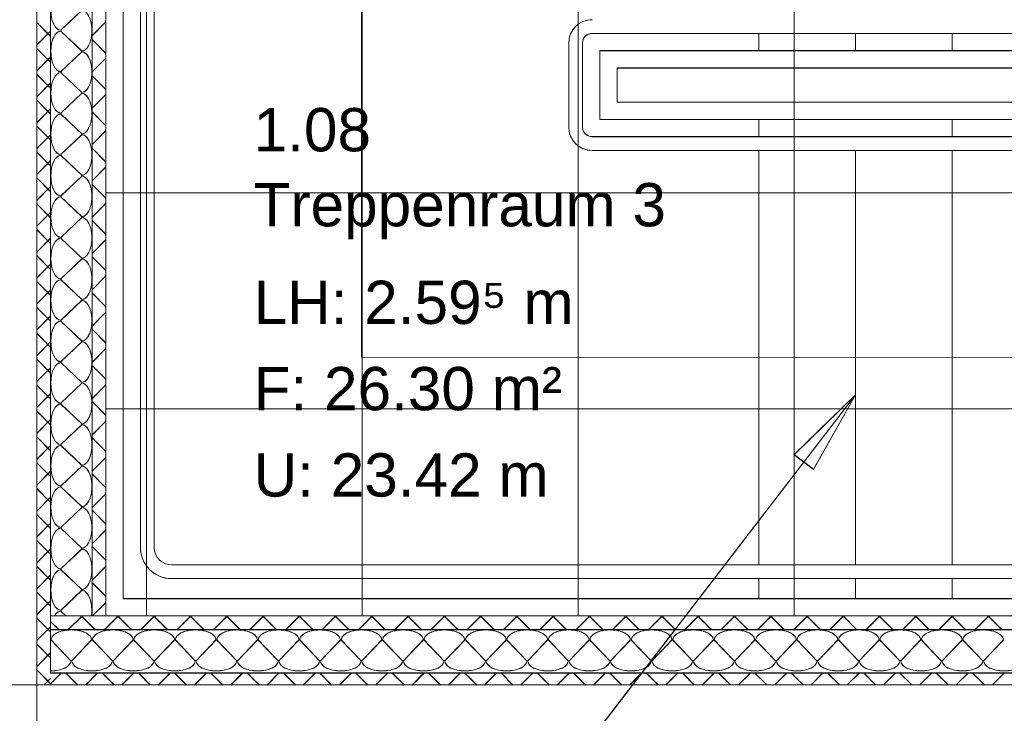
# Model space of a CAD drawing. Extents: x 229 to 926, y 37 to 878.
# Tile 3 of 163: x 381 to 438, y 96 to 136. Entities that reach past the tile are written whole.
import ezdxf
from ezdxf.lldxf.tags import DXFTag

# ---------------------------------------------------------------- set-up
doc = ezdxf.new("R2010")
doc.units = 0
doc.layers.get('0').update_dxf_attribs({"linetype": 'fein_strichliert', "lineweight": 13})
for name, color, linetype, lineweight in [('Axen', 7, 'Continuous', 25), ('Axen-A03CPAFYA9', 7, 'Continuous', 25), ('Beschriftung', 7, 'Continuous', 25), ('Beschriftung-A03CPAFWA9', 7, 'Continuous', 25), ('Deckenspiegel', 7, 'Continuous', 25), ('Fullfläche', 7, 'Continuous', 25), ('Fullfläche-A03CPAG4A9', 7, 'Continuous', 25), ('Räume', 7, 'Continuous', 25), ('Räume-A03CPAG6A9', 7, 'Continuous', 25), ('Treppen', 7, 'Continuous', 25), ('Treppen-A03CPAG3A9', 7, 'Continuous', 25), ('Wände', 7, 'Continuous', 25), ('Wände-A03CPAG0A9', 7, 'Continuous', 25)]:
    doc.layers.add(name, color=color, linetype=linetype, lineweight=lineweight)
doc.styles.get("Standard").update_dxf_attribs({"font": 'arial.ttf'})
tags = doc.linetypes.add('ALL_S25', pattern=[0.001, 0, -0.001]).pattern_tags.tags
tags[6:7] = [DXFTag(74, 4), DXFTag(75, 0), DXFTag(340, '0'), DXFTag(46, 1.0), DXFTag(50, 0.0), DXFTag(44, 0.0), DXFTag(45, 0.0)]
tags[4:5] = [DXFTag(74, 4), DXFTag(75, 0), DXFTag(340, '0'), DXFTag(46, 1.0), DXFTag(50, 0.0), DXFTag(44, 0.0), DXFTag(45, 0.0)]
tags = doc.linetypes.add('ALL_S25-A03CPAG2A9', pattern=[0.001, 0, -0.001]).pattern_tags.tags
tags[6:7] = [DXFTag(74, 4), DXFTag(75, 0), DXFTag(340, '0'), DXFTag(46, 1.0), DXFTag(50, 0.0), DXFTag(44, 0.0), DXFTag(45, 0.0)]
tags[4:5] = [DXFTag(74, 4), DXFTag(75, 0), DXFTag(340, '0'), DXFTag(46, 1.0), DXFTag(50, 0.0), DXFTag(44, 0.0), DXFTag(45, 0.0)]
tags = doc.linetypes.add('fein_strichliert', pattern=[4, 1, -2, 1]).pattern_tags.tags
tags[8:9] = [DXFTag(74, 4), DXFTag(75, 0), DXFTag(340, '0'), DXFTag(46, 0.0), DXFTag(50, 0.0), DXFTag(44, 0.0), DXFTag(45, 0.0)]
tags[6:7] = [DXFTag(74, 4), DXFTag(75, 0), DXFTag(340, '0'), DXFTag(46, 0.0), DXFTag(50, 0.0), DXFTag(44, 0.0), DXFTag(45, 0.0)]
tags[4:5] = [DXFTag(74, 4), DXFTag(75, 0), DXFTag(340, '0'), DXFTag(46, 0.0), DXFTag(50, 0.0), DXFTag(44, 0.0), DXFTag(45, 0.0)]

# ---------------------------------------------------------------- blocks, each defined once
blk = doc.blocks.new('Referenz-A03CPAFUA9', base_point=(255.728, 66.032))
at = {"layer": 'Axen', "color": 0, "linetype": 'ALL_S25', "lineweight": -2, "ltscale": 0.13}
for p, q in [((381.634, 66.032), (381.634, 801.546)), ((735.547, 97.34), (301.598, 97.34))]:
    blk.add_line(p, q, dxfattribs=at)
at = {"layer": 'Beschriftung', "color": 0, "lineweight": -2}
for p, q in [((429.034, 114.14), (392.076, 66.032)), ((425.494, 110.68), (429.034, 114.14)), ((425.494, 110.68), (429.034, 114.14)), ((429.034, 114.14), (426.604, 109.827)), ((429.034, 114.14), (426.604, 109.827)), ((429.034, 114.14), (429.034, 114.14)), ((429.034, 114.14), (429.034, 114.14)), ((429.034, 114.14), (429.034, 114.14)), ((426.604, 109.827), (425.494, 110.68)), ((426.604, 109.827), (425.494, 110.68)), ((426.049, 110.254), (425.836, 109.976))]:
    blk.add_line(p, q, dxfattribs=at)
at = {"layer": 'Fullfläche', "color": 0, "lineweight": -2}
for p, q in [((384.234, 136.416), (383.034, 135.264)), ((381.634, 135.71), (382.434, 134.911)), ((384.834, 134.953), (385.634, 135.755)), ((381.634, 134.412), (382.434, 135.212)), ((383.034, 135.216), (384.234, 134.064)), ((384.834, 134.723), (385.634, 133.926)), ((381.634, 134.21), (382.434, 133.411)), ((384.234, 134.016), (383.034, 132.864)), ((381.634, 132.912), (382.434, 133.712)), ((384.834, 132.85), (385.634, 133.652)), ((381.634, 132.71), (382.434, 131.911)), ((383.034, 132.816), (384.234, 131.664)), ((384.834, 132.626), (385.634, 131.829)), ((381.634, 131.412), (382.434, 132.212)), ((381.634, 131.21), (382.434, 130.411)), ((384.234, 131.616), (383.034, 130.464)), ((384.834, 130.747), (385.634, 131.549)), ((381.634, 129.912), (382.434, 130.712)), ((383.034, 130.416), (384.234, 129.264)), ((384.834, 130.529), (385.634, 129.732)), ((381.634, 129.71), (382.434, 128.911)), ((384.834, 128.644), (385.634, 129.446)), ((381.634, 128.412), (382.434, 129.212)), ((384.234, 129.216), (383.034, 128.064)), ((384.834, 128.432), (385.634, 127.635)), ((381.634, 128.21), (382.434, 127.411)), ((381.634, 126.912), (382.434, 127.712)), ((383.034, 128.016), (384.234, 126.864)), ((384.834, 126.541), (385.634, 127.343)), ((381.634, 126.71), (382.434, 125.911)), ((384.234, 126.816), (383.034, 125.664)), ((381.634, 125.412), (382.434, 126.212)), ((384.834, 126.335), (385.634, 125.538)), ((383.034, 125.616), (384.234, 124.464)), ((381.634, 125.21), (382.434, 124.411)), ((384.834, 124.438), (385.634, 125.24)), ((381.634, 123.912), (382.434, 124.711)), ((384.234, 124.416), (383.034, 123.264)), ((384.834, 124.238), (385.634, 123.441)), ((381.634, 123.71), (382.434, 122.911)), ((381.634, 122.412), (382.434, 123.212)), ((383.034, 123.216), (384.234, 122.064)), ((384.834, 122.335), (385.634, 123.137)), ((381.634, 122.21), (382.434, 121.411)), ((384.234, 122.016), (383.034, 120.864)), ((384.834, 122.141), (385.634, 121.344)), ((381.634, 120.912), (382.434, 121.711)), ((384.834, 120.232), (385.634, 121.034)), ((381.634, 120.71), (382.434, 119.911)), ((383.034, 120.816), (384.234, 119.664)), ((381.634, 119.412), (382.434, 120.211)), ((384.834, 120.044), (385.634, 119.247)), ((381.634, 119.21), (382.434, 118.411)), ((384.234, 119.616), (383.034, 118.464)), ((381.634, 117.912), (382.434, 118.711)), ((384.834, 118.129), (385.634, 118.931)), ((383.034, 118.416), (384.234, 117.264)), ((381.634, 117.71), (382.434, 116.911)), ((384.834, 117.947), (385.634, 117.15)), ((381.634, 116.412), (382.434, 117.211)), ((384.234, 117.216), (383.034, 116.064)), ((384.834, 116.026), (385.634, 116.828)), ((381.634, 116.21), (382.434, 115.411)), ((383.034, 116.016), (384.234, 114.864)), ((384.834, 115.85), (385.634, 115.053)), ((381.634, 114.912), (382.434, 115.711)), ((381.634, 114.71), (382.434, 113.911)), ((384.234, 114.816), (383.034, 113.664)), ((384.834, 113.924), (385.634, 114.725)), ((381.634, 113.412), (382.434, 114.211)), ((383.034, 113.616), (384.234, 112.464)), ((384.834, 113.753), (385.634, 112.956)), ((381.634, 113.21), (382.434, 112.411)), ((381.634, 111.912), (382.434, 112.711)), ((384.234, 112.416), (383.034, 111.264)), ((384.834, 111.82), (385.634, 112.622)), ((381.634, 111.71), (382.434, 110.911)), ((381.634, 110.412), (382.434, 111.211)), ((383.034, 111.216), (384.234, 110.064)), ((384.834, 111.655), (385.634, 110.859)), ((381.634, 110.21), (382.434, 109.411)), ((384.834, 109.718), (385.634, 110.519)), ((381.634, 108.912), (382.434, 109.711)), ((384.234, 110.016), (383.034, 108.864)), ((384.834, 109.558), (385.634, 108.761)), ((381.634, 108.71), (382.434, 107.911)), ((383.034, 108.816), (384.234, 107.664)), ((384.834, 107.615), (385.634, 108.416)), ((381.634, 107.412), (382.434, 108.211)), ((381.634, 107.21), (382.434, 106.411)), ((384.234, 107.616), (383.034, 106.464)), ((384.834, 107.461), (385.634, 106.664)), ((381.634, 105.912), (382.434, 106.711)), ((383.034, 106.416), (384.234, 105.264)), ((384.834, 105.512), (385.634, 106.313)), ((381.634, 105.71), (382.434, 104.911)), ((381.634, 104.412), (382.434, 105.211)), ((384.234, 105.216), (383.034, 104.064)), ((384.834, 105.364), (385.634, 104.567)), ((381.634, 104.21), (382.434, 103.411)), ((383.034, 104.016), (384.234, 102.864)), ((384.834, 103.409), (385.634, 104.21)), ((381.634, 102.912), (382.434, 103.711)), ((384.834, 103.267), (385.634, 102.47)), ((381.634, 102.71), (382.434, 101.911)), ((384.234, 102.816), (383.034, 101.664)), ((381.634, 101.412), (382.434, 102.211)), ((384.868, 101.34), (385.634, 102.107)), ((383.034, 101.616), (383.321, 101.34)), ((381.634, 101.21), (382.434, 100.411)), ((382.434, 101.013), (382.909, 100.538)), ((384.232, 101.311), (383.459, 100.538)), ((384.208, 101.337), (384.232, 101.313)), ((384.26, 101.337), (384.236, 101.313)), ((384.236, 101.311), (385.009, 100.538)), ((386.332, 101.311), (385.559, 100.538)), ((386.308, 101.337), (386.332, 101.313)), ((386.36, 101.337), (386.336, 101.313)), ((386.336, 101.311), (387.109, 100.538)), ((388.432, 101.311), (387.659, 100.538)), ((388.408, 101.338), (388.432, 101.313)), ((388.46, 101.338), (388.436, 101.313)), ((388.436, 101.311), (389.209, 100.538)), ((390.532, 101.311), (389.76, 100.538)), ((390.508, 101.338), (390.532, 101.313)), ((390.561, 101.338), (390.536, 101.313)), ((390.536, 101.311), (391.309, 100.538)), ((392.632, 101.311), (391.86, 100.538)), ((392.608, 101.338), (392.632, 101.313)), ((392.661, 101.338), (392.636, 101.313)), ((392.636, 101.311), (393.409, 100.538)), ((394.732, 101.311), (393.96, 100.538)), ((394.708, 101.338), (394.732, 101.313)), ((394.761, 101.338), (394.736, 101.313)), ((394.736, 101.311), (395.509, 100.538)), ((396.832, 101.311), (396.06, 100.538)), ((396.808, 101.338), (396.832, 101.313)), ((396.861, 101.338), (396.836, 101.313)), ((396.836, 101.311), (397.608, 100.538)), ((398.932, 101.311), (398.16, 100.538)), ((398.908, 101.338), (398.932, 101.313)), ((398.961, 101.338), (398.936, 101.313)), ((398.936, 101.311), (399.708, 100.538)), ((401.032, 101.311), (400.26, 100.538)), ((401.007, 101.338), (401.032, 101.313)), ((401.061, 101.338), (401.036, 101.313)), ((401.036, 101.311), (401.808, 100.538)), ((403.132, 101.311), (402.36, 100.539)), ((403.108, 101.338), (403.132, 101.313)), ((403.161, 101.338), (403.136, 101.313)), ((403.136, 101.311), (403.908, 100.539)), ((405.232, 101.311), (404.46, 100.539)), ((405.207, 101.338), (405.232, 101.313)), ((405.261, 101.338), (405.236, 101.313)), ((405.236, 101.311), (406.008, 100.539)), ((407.332, 101.311), (406.56, 100.539)), ((407.307, 101.338), (407.332, 101.313)), ((407.361, 101.338), (407.336, 101.313)), ((407.336, 101.311), (408.108, 100.539)), ((409.432, 101.311), (408.66, 100.539)), ((409.407, 101.338), (409.432, 101.313)), ((409.461, 101.338), (409.436, 101.313)), ((409.436, 101.311), (410.208, 100.539)), ((411.532, 101.311), (410.76, 100.539)), ((411.507, 101.339), (411.532, 101.314)), ((411.561, 101.339), (411.536, 101.314)), ((411.536, 101.311), (412.308, 100.539)), ((413.632, 101.311), (412.861, 100.539)), ((413.607, 101.339), (413.632, 101.314)), ((413.662, 101.339), (413.636, 101.314)), ((413.636, 101.311), (414.408, 100.539)), ((415.732, 101.311), (414.961, 100.539)), ((415.707, 101.339), (415.732, 101.314)), ((415.762, 101.339), (415.736, 101.314)), ((415.736, 101.311), (416.508, 100.539)), ((417.832, 101.312), (417.061, 100.539)), ((417.807, 101.339), (417.832, 101.314)), ((417.862, 101.339), (417.836, 101.314)), ((417.836, 101.312), (418.608, 100.539)), ((419.932, 101.312), (419.161, 100.539)), ((419.907, 101.339), (419.932, 101.314)), ((419.962, 101.339), (419.936, 101.314)), ((419.936, 101.312), (420.708, 100.539)), ((422.032, 101.312), (421.261, 100.539)), ((422.007, 101.339), (422.032, 101.314)), ((422.062, 101.339), (422.037, 101.314)), ((422.037, 101.312), (422.808, 100.539)), ((424.132, 101.312), (423.361, 100.539)), ((424.107, 101.339), (424.132, 101.314)), ((424.162, 101.339), (424.137, 101.314)), ((424.137, 101.312), (424.908, 100.54)), ((426.232, 101.312), (425.461, 100.54)), ((426.207, 101.339), (426.232, 101.314)), ((426.262, 101.339), (426.237, 101.314)), ((426.237, 101.312), (427.008, 100.54)), ((428.332, 101.312), (427.561, 100.54)), ((428.307, 101.339), (428.332, 101.314)), ((428.362, 101.339), (428.337, 101.314)), ((428.337, 101.312), (429.108, 100.54)), ((430.432, 101.312), (429.661, 100.54)), ((430.407, 101.339), (430.432, 101.314)), ((430.462, 101.339), (430.437, 101.314)), ((430.437, 101.312), (431.208, 100.54)), ((432.532, 101.312), (431.761, 100.54)), ((432.507, 101.34), (432.532, 101.314)), ((432.562, 101.34), (432.537, 101.314)), ((432.537, 101.312), (433.308, 100.54)), ((434.632, 101.312), (433.861, 100.54)), ((434.607, 101.34), (434.632, 101.314)), ((434.662, 101.34), (434.637, 101.314)), ((434.637, 101.312), (435.408, 100.54)), ((436.732, 101.312), (435.962, 100.54)), ((436.707, 101.34), (436.732, 101.314)), ((436.763, 101.34), (436.737, 101.314)), ((436.737, 101.312), (437.507, 100.54)), ((381.634, 99.912), (382.434, 100.711)), ((382.458, 99.94), (383.61, 98.74)), ((383.658, 98.74), (384.81, 99.94)), ((384.858, 99.94), (386.01, 98.74)), ((386.058, 98.74), (387.21, 99.94)), ((387.258, 99.94), (388.41, 98.74)), ((388.458, 98.74), (389.61, 99.94)), ((389.658, 99.94), (390.81, 98.74)), ((390.858, 98.74), (392.01, 99.94)), ((392.058, 99.94), (393.21, 98.74)), ((393.258, 98.74), (394.41, 99.94)), ((394.458, 99.94), (395.61, 98.74)), ((395.658, 98.74), (396.81, 99.94)), ((396.858, 99.94), (398.01, 98.74)), ((398.058, 98.74), (399.21, 99.94)), ((399.258, 99.94), (400.41, 98.74)), ((400.458, 98.74), (401.61, 99.94)), ((401.658, 99.94), (402.81, 98.74)), ((402.858, 98.74), (404.01, 99.94)), ((404.058, 99.94), (405.21, 98.74)), ((405.258, 98.74), (406.41, 99.94)), ((406.458, 99.94), (407.61, 98.74)), ((407.658, 98.74), (408.81, 99.94)), ((408.858, 99.94), (410.01, 98.74)), ((410.058, 98.74), (411.21, 99.94)), ((411.258, 99.94), (412.41, 98.74)), ((412.458, 98.74), (413.61, 99.94)), ((413.658, 99.94), (414.81, 98.74)), ((414.858, 98.74), (416.01, 99.94)), ((416.058, 99.94), (417.21, 98.74)), ((417.258, 98.74), (418.41, 99.94)), ((418.458, 99.94), (419.61, 98.74)), ((419.658, 98.74), (420.81, 99.94)), ((420.858, 99.94), (422.01, 98.74)), ((422.058, 98.74), (423.21, 99.94)), ((423.258, 99.94), (424.41, 98.74)), ((424.458, 98.74), (425.61, 99.94)), ((425.658, 99.94), (426.81, 98.74)), ((426.858, 98.74), (428.01, 99.94)), ((428.058, 99.94), (429.21, 98.74)), ((429.258, 98.74), (430.41, 99.94)), ((430.458, 99.94), (431.61, 98.74)), ((431.658, 98.74), (432.81, 99.94)), ((432.858, 99.94), (434.01, 98.74)), ((434.058, 98.74), (435.21, 99.94)), ((435.258, 99.94), (436.41, 98.74)), ((436.458, 98.74), (437.61, 99.94)), ((381.634, 99.71), (382.434, 98.911)), ((381.634, 98.412), (382.434, 99.211)), ((381.634, 98.21), (382.434, 97.411)), ((382.062, 97.34), (382.434, 97.711)), ((382.433, 97.408), (383.054, 98.03)), ((384.005, 97.339), (383.314, 98.03)), ((384.464, 97.339), (385.154, 98.03)), ((386.105, 97.339), (385.414, 98.03)), ((386.564, 97.339), (387.254, 98.03)), ((388.205, 97.339), (387.514, 98.03)), ((388.664, 97.339), (389.354, 98.03)), ((390.305, 97.339), (389.614, 98.03)), ((390.764, 97.339), (391.454, 98.03)), ((392.405, 97.339), (391.714, 98.03)), ((392.864, 97.339), (393.555, 98.03)), ((394.505, 97.339), (393.814, 98.03)), ((394.964, 97.339), (395.655, 98.03)), ((396.605, 97.339), (395.914, 98.03)), ((397.064, 97.339), (397.755, 98.03)), ((398.705, 97.339), (398.014, 98.03)), ((399.164, 97.339), (399.855, 98.03)), ((400.805, 97.339), (400.114, 98.03)), ((401.264, 97.339), (401.955, 98.03)), ((402.905, 97.339), (402.214, 98.03)), ((403.364, 97.339), (404.055, 98.03)), ((405.005, 97.339), (404.314, 98.03)), ((405.464, 97.339), (406.155, 98.03)), ((407.105, 97.339), (406.414, 98.03)), ((407.564, 97.339), (408.255, 98.03)), ((409.205, 97.339), (408.514, 98.03)), ((409.664, 97.339), (410.355, 98.03)), ((411.305, 97.339), (410.614, 98.03)), ((411.764, 97.339), (412.455, 98.03)), ((413.405, 97.339), (412.714, 98.03)), ((413.864, 97.339), (414.555, 98.031)), ((415.505, 97.339), (414.814, 98.031)), ((415.965, 97.339), (416.655, 98.031)), ((417.605, 97.339), (416.914, 98.031)), ((418.065, 97.339), (418.755, 98.031)), ((419.705, 97.339), (419.014, 98.031)), ((420.165, 97.339), (420.855, 98.031)), ((421.805, 97.34), (421.114, 98.031)), ((422.265, 97.34), (422.955, 98.031)), ((423.905, 97.34), (423.214, 98.031)), ((424.365, 97.34), (425.055, 98.031)), ((426.005, 97.34), (425.314, 98.031)), ((426.465, 97.34), (427.155, 98.031)), ((428.105, 97.34), (427.414, 98.031)), ((428.565, 97.34), (429.255, 98.031)), ((430.205, 97.34), (429.514, 98.031)), ((430.665, 97.34), (431.355, 98.031)), ((432.305, 97.34), (431.614, 98.031)), ((432.765, 97.34), (433.455, 98.031)), ((434.405, 97.34), (433.714, 98.031)), ((434.865, 97.34), (435.555, 98.031)), ((436.505, 97.34), (435.814, 98.031)), ((436.965, 97.34), (437.655, 98.031))]:
    blk.add_line(p, q, dxfattribs=at)
for centre, major_axis, start_param, end_param in [((383.034, 136.44), (0, -1.176), 4.712389, 6.283185), ((384.234, 135.24), (0, -1.176), 0, 3.141593), ((383.034, 134.04), (0, -1.176), 3.141593, 4.712389), ((383.034, 134.04), (0, -1.176), 4.712389, 6.283185), ((384.234, 132.84), (0, -1.176), 0, 3.141593), ((383.034, 131.64), (0, -1.176), 3.141593, 4.712389), ((383.034, 131.64), (0, -1.176), 4.712389, 6.283185), ((384.234, 130.44), (0, -1.176), 0, 3.141593), ((383.034, 129.24), (0, -1.176), 3.141593, 4.712389), ((383.034, 129.24), (0, -1.176), 4.712389, 6.283185), ((384.234, 128.04), (0, -1.176), 0, 3.141593), ((383.034, 126.84), (0, -1.176), 3.141593, 4.712389), ((383.034, 126.84), (0, -1.176), 4.712389, 6.283185), ((384.234, 125.64), (0, -1.176), 0, 3.141593), ((383.034, 124.44), (0, -1.176), 3.141593, 4.712389), ((383.034, 124.44), (0, -1.176), 4.712389, 6.283185), ((384.234, 123.24), (0, -1.176), 0, 3.141593), ((383.034, 122.04), (0, -1.176), 3.141593, 4.712389), ((383.034, 122.04), (0, -1.176), 4.712389, 6.283185), ((384.234, 120.84), (0, -1.176), 0, 3.141593), ((383.034, 119.64), (0, -1.176), 3.141593, 4.712389), ((383.034, 119.64), (0, -1.176), 4.712389, 6.283185), ((384.234, 118.44), (0, -1.176), 0, 3.141593), ((383.034, 117.24), (0, -1.176), 3.141593, 4.712389), ((383.034, 117.24), (0, -1.176), 4.712389, 6.283185), ((384.234, 116.04), (0, -1.176), 0, 3.141593), ((383.034, 114.84), (0, -1.176), 3.141593, 4.712389), ((383.034, 114.84), (0, -1.176), 4.712389, 6.283185), ((384.234, 113.64), (0, -1.176), 0, 3.141593), ((383.034, 112.44), (0, -1.176), 3.141593, 4.712389), ((383.034, 112.44), (0, -1.176), 4.712389, 6.283185), ((384.234, 111.24), (0, -1.176), 0, 3.141593), ((383.034, 110.04), (0, -1.176), 3.141593, 4.712389), ((383.034, 110.04), (0, -1.176), 4.712389, 6.283185), ((384.234, 108.84), (0, -1.176), 0, 3.141593), ((383.034, 107.64), (0, -1.176), 3.141593, 4.712389), ((383.034, 107.64), (0, -1.176), 4.712389, 6.283185), ((384.234, 106.44), (0, -1.176), 0, 3.141593), ((383.034, 105.24), (0, -1.176), 3.141593, 4.712389), ((383.034, 105.24), (0, -1.176), 4.712389, 6.283185), ((384.234, 104.04), (0, -1.176), 0, 3.141593), ((383.034, 102.84), (0, -1.176), 3.141593, 4.712389), ((383.034, 102.84), (0, -1.176), 4.712389, 6.283185), ((384.234, 101.64), (0, -1.176), 1.312907, 3.141593), ((383.034, 100.44), (0, -1.176), 3.141593, 3.84084), ((383.634, 99.94), (1.176, 0), 0, 3.141593), ((386.034, 99.94), (1.176, 0), 0, 3.141593), ((388.434, 99.94), (1.176, 0), 0, 3.141593), ((390.834, 99.94), (1.176, 0), 0, 3.141593), ((393.234, 99.94), (1.176, 0), 0, 3.141593), ((395.634, 99.94), (1.176, 0), 0, 3.141593), ((398.034, 99.94), (1.176, 0), 0, 3.141593), ((400.434, 99.94), (1.176, 0), 0, 3.141593), ((402.834, 99.94), (1.176, 0), 0, 3.141593), ((405.234, 99.94), (1.176, 0), 0, 3.141593), ((407.634, 99.94), (1.176, 0), 0, 3.141593), ((410.034, 99.94), (1.176, 0), 0, 3.141593), ((412.434, 99.94), (1.176, 0), 0, 3.141593), ((414.834, 99.94), (1.176, 0), 0, 3.141593), ((417.234, 99.94), (1.176, 0), 0, 3.141593), ((419.634, 99.94), (1.176, 0), 0, 3.141593), ((422.034, 99.94), (1.176, 0), 0, 3.141593), ((424.434, 99.94), (1.176, 0), 0, 3.141593), ((426.834, 99.94), (1.176, 0), 0, 3.141593), ((429.234, 99.94), (1.176, 0), 0, 3.141593), ((431.634, 99.94), (1.176, 0), 0, 3.141593), ((434.034, 99.94), (1.176, 0), 0, 3.141593), ((436.434, 99.94), (1.176, 0), 0, 3.141593), ((382.434, 98.74), (1.176, 0), 4.712389, 6.283185), ((384.834, 98.74), (1.176, 0), 3.141593, 4.712389), ((384.834, 98.74), (1.176, 0), 4.712389, 6.283185), ((387.234, 98.74), (1.176, 0), 3.141593, 4.712389), ((387.234, 98.74), (1.176, 0), 4.712389, 6.283185), ((389.634, 98.74), (1.176, 0), 3.141593, 4.712389), ((389.634, 98.74), (1.176, 0), 4.712389, 6.283185), ((392.034, 98.74), (1.176, 0), 3.141593, 4.712389), ((392.034, 98.74), (1.176, 0), 4.712389, 6.283185), ((394.434, 98.74), (1.176, 0), 3.141593, 4.712389), ((394.434, 98.74), (1.176, 0), 4.712389, 6.283185), ((396.834, 98.74), (1.176, 0), 3.141593, 4.712389), ((396.834, 98.74), (1.176, 0), 4.712389, 6.283185), ((399.234, 98.74), (1.176, 0), 3.141593, 4.712389), ((399.234, 98.74), (1.176, 0), 4.712389, 6.283185), ((401.634, 98.74), (1.176, 0), 3.141593, 4.712389), ((401.634, 98.74), (1.176, 0), 4.712389, 6.283185), ((404.034, 98.74), (1.176, 0), 3.141593, 4.712389), ((404.034, 98.74), (1.176, 0), 4.712389, 6.283185), ((406.434, 98.74), (1.176, 0), 3.141593, 4.712389), ((406.434, 98.74), (1.176, 0), 4.712389, 6.283185), ((408.834, 98.74), (1.176, 0), 3.141593, 4.712389), ((408.834, 98.74), (1.176, 0), 4.712389, 6.283185), ((411.234, 98.74), (1.176, 0), 3.141593, 4.712389), ((411.234, 98.74), (1.176, 0), 4.712389, 6.283185), ((413.634, 98.74), (1.176, 0), 3.141593, 4.712389), ((413.634, 98.74), (1.176, 0), 4.712389, 6.283185), ((416.034, 98.74), (1.176, 0), 3.141593, 4.712389), ((416.034, 98.74), (1.176, 0), 4.712389, 6.283185), ((418.434, 98.74), (1.176, 0), 3.141593, 4.712389), ((418.434, 98.74), (1.176, 0), 4.712389, 6.283185), ((420.834, 98.74), (1.176, 0), 3.141593, 4.712389), ((420.834, 98.74), (1.176, 0), 4.712389, 6.283185), ((423.234, 98.74), (1.176, 0), 3.141593, 4.712389), ((423.234, 98.74), (1.176, 0), 4.712389, 6.283185), ((425.634, 98.74), (1.176, 0), 3.141593, 4.712389), ((425.634, 98.74), (1.176, 0), 4.712389, 6.283185), ((428.034, 98.74), (1.176, 0), 3.141593, 4.712389), ((428.034, 98.74), (1.176, 0), 4.712389, 6.283185), ((430.434, 98.74), (1.176, 0), 3.141593, 4.712389), ((430.434, 98.74), (1.176, 0), 4.712389, 6.283185), ((432.834, 98.74), (1.176, 0), 3.141593, 4.712389), ((432.834, 98.74), (1.176, 0), 4.712389, 6.283185), ((435.234, 98.74), (1.176, 0), 3.141593, 4.712389), ((435.234, 98.74), (1.176, 0), 4.712389, 6.283185), ((437.634, 98.74), (1.176, 0), 3.141593, 4.712389), ((437.634, 98.74), (1.176, 0), 4.712389, 6.283185)]:
    blk.add_ellipse(centre, major_axis=major_axis, ratio=0.5, start_param=start_param, end_param=end_param, dxfattribs=at)
at = {"layer": 'Treppen', "color": 0, "lineweight": -2}
for p, q in [((385.634, 162.841), (385.634, 101.34)), ((386.634, 161.84), (386.634, 102.34)), ((387.634, 158.881), (387.634, 105.3)), ((388.434, 158.881), (388.434, 105.3)), ((400.434, 116.323), (400.434, 147.923)), ((489.583, 135.08), (413.786, 135.08)), ((423.434, 135.08), (423.434, 134.08)), ((429.034, 135.08), (429.034, 134.08)), ((434.634, 135.08), (434.634, 134.08)), ((412.434, 134.529), (412.434, 129.652)), ((413.234, 134.529), (413.234, 129.652)), ((491.235, 134.08), (414.234, 134.08)), ((414.234, 134.08), (414.234, 130.1)), ((490.235, 133.08), (415.234, 133.08)), ((415.234, 133.08), (415.234, 131.1)), ((428.043, 131.1), (415.234, 131.1)), ((484.435, 131.1), (427.843, 131.1)), ((428.434, 130.1), (414.234, 130.1)), ((423.434, 130.1), (423.434, 129.1)), ((485.435, 130.1), (428.234, 130.1)), ((434.634, 130.1), (434.634, 129.1)), ((428.825, 129.1), (413.786, 129.1)), ((485.435, 129.1), (428.625, 129.1)), ((429.138, 128.3), (413.786, 128.3)), ((423.434, 128.3), (423.434, 104.3)), ((485.435, 128.3), (428.938, 128.3)), ((429.034, 128.3), (429.034, 104.3)), ((434.634, 128.3), (434.634, 111.179)), ((473.835, 116.29), (400.434, 116.323)), ((434.634, 111.179), (434.634, 104.3)), ((438.53, 104.3), (389.434, 104.3)), ((485.435, 103.5), (389.434, 103.5)), ((423.434, 103.5), (423.434, 102.34)), ((429.034, 103.5), (429.034, 102.34)), ((434.634, 103.5), (434.634, 102.34)), ((439.234, 102.34), (386.634, 102.34)), ((439.626, 101.34), (385.634, 101.34))]:
    blk.add_line(p, q, dxfattribs=at)
for centre, major_axis in [((413.786, 134.529), (0, 1.352)), ((413.786, 134.529), (0, 0.552)), ((413.786, 129.652), (-1.352, 0)), ((413.786, 129.652), (-0.552, 0)), ((389.434, 105.3), (-1.8, 0)), ((389.434, 105.3), (-1, 0))]:
    blk.add_ellipse(centre, major_axis=major_axis, ratio=1, start_param=0, end_param=1.570796, dxfattribs=at)
at = {"layer": 'Wände', "color": 0, "lineweight": -2}
for p, q in [((381.634, 165.341), (381.634, 97.34)), ((382.434, 162.841), (382.433, 98.031)), ((384.834, 101.34), (384.834, 162.841)), ((385.634, 101.34), (385.634, 162.841)), ((506.335, 101.34), (382.434, 101.34)), ((506.335, 100.541), (382.434, 100.54)), ((382.433, 98.031), (506.335, 98.031)), ((381.634, 97.34), (506.335, 97.34))]:
    blk.add_line(p, q, dxfattribs=at)
at = {"layer": 'Räume', "color": 0, "lineweight": -2, "char_height": 2.50002, "attachment_point": 1, "rotation": 0}
for s, insert in [('{\\fArial;1.08}', (394.19, 130.754)), ('{\\fArial;Treppenraum 3}', (394.19, 126.409)), ('{\\fArial;LH: 2.59⁵ m}', (394.19, 120.754)), ('{\\fArial;F: 26.30 m²}', (394.19, 115.754)), ('{\\fArial;U: 23.42 m}', (394.19, 110.754))]:
    blk.add_mtext(s, dxfattribs=dict(at, insert=insert))
blk = doc.blocks.new('Referenz-A03CPAG8A9', base_point=(281.599, 66.032))
at = {"layer": 'Axen-A03CPAFYA9', "color": 0, "linetype": 'ALL_S25-A03CPAG2A9', "lineweight": -2, "ltscale": 0.13}
for p, q in [((381.634, 66.032), (381.634, 801.545)), ((735.547, 97.348), (301.599, 97.347))]:
    blk.add_line(p, q, dxfattribs=at)
at = {"layer": 'Beschriftung-A03CPAFWA9', "color": 0, "lineweight": -2}
for p, q in [((429.034, 114.147), (392.07, 66.032)), ((425.493, 110.688), (429.034, 114.147)), ((425.493, 110.688), (429.034, 114.147)), ((429.034, 114.147), (426.603, 109.835)), ((429.034, 114.147), (426.603, 109.835)), ((426.603, 109.835), (425.493, 110.688)), ((426.603, 109.835), (425.493, 110.688)), ((426.048, 110.261), (425.835, 109.984))]:
    blk.add_line(p, q, dxfattribs=at)
at = {"layer": 'Deckenspiegel', "color": 0, "lineweight": -2}
for p, q in [((385.633, 162.847), (385.633, 101.347)), ((387.983, 101.347), (387.983, 162.847)), ((400.483, 101.347), (400.483, 162.847)), ((412.983, 101.347), (412.983, 162.847)), ((425.483, 101.347), (425.483, 162.847)), ((385.633, 125.847), (552.833, 125.847)), ((385.633, 113.347), (552.833, 113.347)), ((385.633, 101.347), (552.833, 101.347))]:
    blk.add_line(p, q, dxfattribs=at)
at = {"layer": 'Fullfläche-A03CPAG4A9', "color": 0, "lineweight": -2}
for p, q in [((384.234, 136.423), (383.034, 135.271)), ((381.634, 135.717), (382.434, 134.918)), ((384.834, 134.96), (385.634, 135.762)), ((381.634, 134.419), (382.434, 135.219)), ((383.034, 135.223), (384.234, 134.071)), ((384.834, 134.73), (385.634, 133.933)), ((381.634, 134.217), (382.434, 133.418)), ((384.234, 134.023), (383.034, 132.871)), ((381.634, 132.919), (382.434, 133.719)), ((384.834, 132.857), (385.634, 133.659)), ((381.634, 132.717), (382.434, 131.918)), ((383.034, 132.823), (384.234, 131.671)), ((384.834, 132.633), (385.634, 131.836)), ((381.634, 131.42), (382.434, 132.219)), ((381.634, 131.217), (382.434, 130.418)), ((384.234, 131.623), (383.034, 130.471)), ((384.834, 130.754), (385.634, 131.556)), ((381.634, 129.919), (382.434, 130.719)), ((383.034, 130.423), (384.234, 129.271)), ((384.834, 130.536), (385.634, 129.739)), ((381.634, 129.717), (382.434, 128.918)), ((384.834, 128.651), (385.634, 129.453)), ((381.634, 128.42), (382.434, 129.219)), ((384.234, 129.223), (383.034, 128.071)), ((384.834, 128.439), (385.634, 127.642)), ((381.634, 128.217), (382.434, 127.418)), ((381.634, 126.919), (382.434, 127.719)), ((383.034, 128.023), (384.234, 126.871)), ((384.834, 126.548), (385.634, 127.35)), ((381.634, 126.717), (382.434, 125.918)), ((384.234, 126.823), (383.034, 125.672)), ((381.634, 125.419), (382.434, 126.219)), ((384.834, 126.342), (385.634, 125.545)), ((383.034, 125.623), (384.234, 124.471)), ((381.634, 125.217), (382.434, 124.418)), ((384.834, 124.446), (385.634, 125.247)), ((381.634, 123.919), (382.434, 124.719)), ((384.234, 124.423), (383.034, 123.271)), ((384.834, 124.245), (385.634, 123.448)), ((381.634, 123.717), (382.434, 122.918)), ((381.634, 122.419), (382.434, 123.219)), ((383.034, 123.224), (384.234, 122.071)), ((384.834, 122.343), (385.634, 123.144)), ((381.634, 122.217), (382.434, 121.418)), ((384.234, 122.024), (383.034, 120.871)), ((384.834, 122.148), (385.634, 121.351)), ((381.634, 120.919), (382.434, 121.719)), ((384.834, 120.24), (385.634, 121.041)), ((381.634, 120.717), (382.434, 119.918)), ((383.034, 120.823), (384.234, 119.672)), ((381.634, 119.419), (382.434, 120.219)), ((384.834, 120.051), (385.634, 119.254)), ((381.634, 119.217), (382.434, 118.418)), ((384.234, 119.623), (383.034, 118.472)), ((381.634, 117.919), (382.434, 118.719)), ((384.834, 118.137), (385.634, 118.938)), ((383.034, 118.423), (384.234, 117.272)), ((381.634, 117.717), (382.434, 116.918)), ((384.834, 117.954), (385.634, 117.157)), ((381.634, 116.419), (382.434, 117.219)), ((384.234, 117.224), (383.034, 116.071)), ((384.834, 116.034), (385.634, 116.835)), ((381.634, 116.217), (382.434, 115.418)), ((383.034, 116.024), (384.234, 114.871)), ((384.834, 115.857), (385.634, 115.06)), ((381.634, 114.919), (382.434, 115.719)), ((381.634, 114.717), (382.434, 113.918)), ((384.234, 114.824), (383.034, 113.672)), ((384.834, 113.931), (385.634, 114.732)), ((381.634, 113.419), (382.434, 114.219)), ((383.034, 113.623), (384.234, 112.472)), ((384.834, 113.76), (385.634, 112.963)), ((381.634, 113.217), (382.434, 112.418)), ((381.634, 111.919), (382.434, 112.719)), ((384.234, 112.423), (383.034, 111.272)), ((384.834, 111.828), (385.634, 112.629)), ((381.634, 111.717), (382.434, 110.918)), ((381.634, 110.419), (382.434, 111.219)), ((383.034, 111.224), (384.234, 110.072)), ((384.834, 111.663), (385.634, 110.866)), ((381.634, 110.217), (382.434, 109.418)), ((384.834, 109.725), (385.634, 110.526)), ((381.634, 108.919), (382.434, 109.718)), ((384.234, 110.024), (383.034, 108.871)), ((384.834, 109.566), (385.634, 108.769)), ((381.634, 108.718), (382.434, 107.918)), ((383.034, 108.824), (384.234, 107.672)), ((384.834, 107.622), (385.634, 108.423)), ((381.634, 107.419), (382.434, 108.219)), ((381.634, 107.218), (382.434, 106.418)), ((384.234, 107.624), (383.034, 106.472)), ((384.834, 107.469), (385.634, 106.672)), ((381.634, 105.919), (382.434, 106.718)), ((383.034, 106.424), (384.234, 105.272)), ((384.834, 105.519), (385.634, 106.32)), ((381.634, 105.718), (382.434, 104.918)), ((381.634, 104.419), (382.434, 105.219)), ((384.234, 105.224), (383.034, 104.072)), ((384.834, 105.372), (385.634, 104.575)), ((381.634, 104.218), (382.434, 103.418)), ((383.034, 104.024), (384.234, 102.872)), ((384.834, 103.416), (385.634, 104.217)), ((381.634, 102.919), (382.434, 103.718)), ((384.834, 103.275), (385.634, 102.478)), ((381.634, 102.718), (382.434, 101.918)), ((384.234, 102.824), (383.034, 101.672)), ((381.634, 101.419), (382.434, 102.218)), ((384.868, 101.348), (385.634, 102.114)), ((383.034, 101.624), (383.321, 101.348)), ((381.634, 101.218), (382.434, 100.418)), ((382.434, 101.021), (382.909, 100.545)), ((384.232, 101.319), (383.459, 100.545)), ((384.208, 101.345), (384.232, 101.321)), ((384.26, 101.345), (384.236, 101.321)), ((384.236, 101.319), (385.009, 100.545)), ((386.332, 101.319), (385.559, 100.545)), ((386.308, 101.345), (386.332, 101.321)), ((386.36, 101.345), (386.336, 101.321)), ((386.336, 101.319), (387.109, 100.545)), ((388.432, 101.319), (387.659, 100.545)), ((388.408, 101.345), (388.432, 101.321)), ((388.46, 101.345), (388.436, 101.321)), ((388.436, 101.319), (389.209, 100.545)), ((390.532, 101.319), (389.76, 100.545)), ((390.508, 101.345), (390.532, 101.321)), ((390.56, 101.345), (390.536, 101.321)), ((390.536, 101.319), (391.309, 100.545)), ((392.632, 101.319), (391.859, 100.545)), ((392.608, 101.345), (392.632, 101.321)), ((392.661, 101.345), (392.636, 101.321)), ((392.636, 101.319), (393.409, 100.546)), ((394.732, 101.319), (393.96, 100.546)), ((394.708, 101.345), (394.732, 101.321)), ((394.76, 101.345), (394.736, 101.321)), ((394.736, 101.319), (395.508, 100.546)), ((396.832, 101.319), (396.06, 100.546)), ((396.807, 101.345), (396.832, 101.321)), ((396.86, 101.345), (396.836, 101.321)), ((396.836, 101.319), (397.608, 100.546)), ((398.932, 101.319), (398.16, 100.546)), ((398.907, 101.345), (398.932, 101.321)), ((398.961, 101.345), (398.936, 101.321)), ((398.936, 101.319), (399.708, 100.546)), ((401.032, 101.319), (400.26, 100.546)), ((401.007, 101.346), (401.032, 101.321)), ((401.061, 101.346), (401.036, 101.321)), ((401.036, 101.319), (401.808, 100.546)), ((403.132, 101.319), (402.36, 100.546)), ((403.107, 101.346), (403.132, 101.321)), ((403.161, 101.346), (403.136, 101.321)), ((403.136, 101.319), (403.908, 100.546)), ((405.232, 101.319), (404.46, 100.546)), ((405.207, 101.346), (405.232, 101.321)), ((405.261, 101.346), (405.236, 101.321)), ((405.236, 101.319), (406.008, 100.546)), ((407.332, 101.319), (406.56, 100.546)), ((407.307, 101.346), (407.332, 101.321)), ((407.361, 101.346), (407.336, 101.321)), ((407.336, 101.319), (408.108, 100.546)), ((409.432, 101.319), (408.66, 100.546)), ((409.407, 101.346), (409.432, 101.321)), ((409.461, 101.346), (409.436, 101.321)), ((409.436, 101.319), (410.208, 100.546)), ((411.532, 101.319), (410.76, 100.546)), ((411.507, 101.346), (411.532, 101.321)), ((411.561, 101.346), (411.536, 101.321)), ((411.536, 101.319), (412.308, 100.546)), ((413.632, 101.319), (412.86, 100.546)), ((413.607, 101.346), (413.632, 101.321)), ((413.661, 101.346), (413.636, 101.321)), ((413.636, 101.319), (414.408, 100.547)), ((415.732, 101.319), (414.96, 100.547)), ((415.707, 101.346), (415.732, 101.321)), ((415.761, 101.346), (415.736, 101.321)), ((415.736, 101.319), (416.508, 100.547)), ((417.832, 101.319), (417.06, 100.547)), ((417.807, 101.346), (417.832, 101.321)), ((417.861, 101.346), (417.836, 101.321)), ((417.836, 101.319), (418.608, 100.547)), ((419.932, 101.319), (419.16, 100.547)), ((419.907, 101.346), (419.932, 101.321)), ((419.961, 101.346), (419.936, 101.321)), ((419.936, 101.319), (420.707, 100.547)), ((422.032, 101.319), (421.26, 100.547)), ((422.007, 101.346), (422.032, 101.321)), ((422.061, 101.346), (422.036, 101.321)), ((422.036, 101.319), (422.807, 100.547)), ((424.132, 101.319), (423.361, 100.547)), ((424.106, 101.347), (424.132, 101.321)), ((424.161, 101.347), (424.136, 101.321)), ((424.136, 101.319), (424.907, 100.547)), ((426.232, 101.319), (425.461, 100.547)), ((426.206, 101.347), (426.232, 101.321)), ((426.262, 101.347), (426.236, 101.321)), ((426.236, 101.319), (427.007, 100.547)), ((428.332, 101.319), (427.561, 100.547)), ((428.306, 101.347), (428.332, 101.321)), ((428.362, 101.347), (428.336, 101.321)), ((428.336, 101.319), (429.107, 100.547)), ((430.432, 101.319), (429.661, 100.547)), ((430.406, 101.347), (430.432, 101.321)), ((430.462, 101.347), (430.436, 101.321)), ((430.436, 101.319), (431.207, 100.547)), ((432.532, 101.319), (431.761, 100.547)), ((432.506, 101.347), (432.532, 101.321)), ((432.562, 101.347), (432.536, 101.321)), ((432.536, 101.319), (433.307, 100.547)), ((434.632, 101.319), (433.861, 100.547)), ((434.606, 101.347), (434.632, 101.321)), ((434.662, 101.347), (434.636, 101.321)), ((434.636, 101.319), (435.407, 100.547)), ((436.732, 101.319), (435.961, 100.547)), ((436.706, 101.347), (436.732, 101.321)), ((436.762, 101.347), (436.736, 101.321)), ((436.736, 101.319), (437.507, 100.548)), ((381.634, 99.919), (382.434, 100.718)), ((382.458, 99.948), (383.61, 98.748)), ((383.658, 98.748), (384.81, 99.948)), ((384.858, 99.948), (386.01, 98.748)), ((386.058, 98.748), (387.21, 99.948)), ((387.258, 99.948), (388.41, 98.748)), ((388.458, 98.748), (389.61, 99.948)), ((389.658, 99.948), (390.81, 98.748)), ((390.858, 98.748), (392.01, 99.948)), ((392.058, 99.948), (393.21, 98.748)), ((393.258, 98.748), (394.41, 99.948)), ((394.458, 99.948), (395.61, 98.748)), ((395.658, 98.748), (396.81, 99.948)), ((396.858, 99.948), (398.01, 98.748)), ((398.058, 98.748), (399.21, 99.948)), ((399.258, 99.948), (400.41, 98.748)), ((400.458, 98.748), (401.61, 99.948)), ((401.658, 99.948), (402.81, 98.748)), ((402.858, 98.748), (404.009, 99.948)), ((404.058, 99.948), (405.21, 98.748)), ((405.258, 98.748), (406.41, 99.948)), ((406.457, 99.948), (407.61, 98.748)), ((407.658, 98.748), (408.81, 99.948)), ((408.858, 99.948), (410.01, 98.748)), ((410.058, 98.748), (411.21, 99.948)), ((411.258, 99.948), (412.41, 98.748)), ((412.457, 98.748), (413.61, 99.948)), ((413.658, 99.948), (414.81, 98.748)), ((414.858, 98.748), (416.01, 99.948)), ((416.058, 99.948), (417.21, 98.748)), ((417.258, 98.748), (418.41, 99.948)), ((418.458, 99.948), (419.61, 98.748)), ((419.658, 98.748), (420.81, 99.948)), ((420.858, 99.948), (422.01, 98.748)), ((422.058, 98.748), (423.21, 99.948)), ((423.258, 99.948), (424.41, 98.748)), ((424.458, 98.748), (425.61, 99.948)), ((425.658, 99.948), (426.81, 98.748)), ((426.858, 98.748), (428.01, 99.948)), ((428.058, 99.948), (429.21, 98.748)), ((429.258, 98.748), (430.41, 99.948)), ((430.457, 99.948), (431.61, 98.748)), ((431.658, 98.748), (432.81, 99.948)), ((432.858, 99.948), (434.009, 98.748)), ((434.058, 98.748), (435.209, 99.948)), ((435.258, 99.948), (436.41, 98.748)), ((436.457, 98.748), (437.61, 99.948)), ((381.634, 99.718), (382.434, 98.918)), ((381.634, 98.419), (382.434, 99.218)), ((381.634, 98.218), (382.434, 97.419)), ((382.062, 97.347), (382.434, 97.718)), ((382.433, 97.416), (383.054, 98.037)), ((384.005, 97.346), (383.314, 98.037)), ((384.464, 97.346), (385.154, 98.037)), ((386.105, 97.346), (385.414, 98.037)), ((386.564, 97.346), (387.254, 98.037)), ((388.205, 97.346), (387.514, 98.037)), ((388.664, 97.346), (389.354, 98.037)), ((390.305, 97.346), (389.614, 98.037)), ((390.764, 97.346), (391.454, 98.037)), ((392.405, 97.346), (391.714, 98.037)), ((392.864, 97.346), (393.554, 98.037)), ((394.505, 97.346), (393.814, 98.037)), ((394.964, 97.346), (395.654, 98.038)), ((396.605, 97.346), (395.914, 98.038)), ((397.064, 97.346), (397.754, 98.038)), ((398.705, 97.346), (398.014, 98.038)), ((399.164, 97.346), (399.854, 98.038)), ((400.805, 97.346), (400.114, 98.038)), ((401.264, 97.347), (401.954, 98.038)), ((402.905, 97.347), (402.214, 98.038)), ((403.364, 97.347), (404.054, 98.038)), ((405.005, 97.347), (404.314, 98.038)), ((405.464, 97.347), (406.155, 98.038)), ((407.104, 97.347), (406.414, 98.038)), ((407.564, 97.347), (408.255, 98.038)), ((409.204, 97.347), (408.514, 98.038)), ((409.664, 97.347), (410.355, 98.038)), ((411.304, 97.347), (410.614, 98.038)), ((411.764, 97.347), (412.455, 98.038)), ((413.404, 97.347), (412.714, 98.038)), ((413.864, 97.347), (414.555, 98.038)), ((415.504, 97.347), (414.814, 98.038)), ((415.964, 97.347), (416.655, 98.038)), ((417.604, 97.347), (416.914, 98.038)), ((418.064, 97.347), (418.755, 98.038)), ((419.704, 97.347), (419.014, 98.038)), ((420.164, 97.347), (420.855, 98.038)), ((421.804, 97.347), (421.114, 98.038)), ((422.264, 97.347), (422.955, 98.038)), ((423.904, 97.347), (423.214, 98.038)), ((424.364, 97.347), (425.055, 98.038)), ((426.004, 97.347), (425.314, 98.038)), ((426.464, 97.347), (427.155, 98.038)), ((428.104, 97.347), (427.414, 98.038)), ((428.564, 97.347), (429.255, 98.038)), ((430.204, 97.347), (429.514, 98.038)), ((430.664, 97.347), (431.355, 98.038)), ((432.304, 97.347), (431.614, 98.038)), ((432.764, 97.347), (433.455, 98.038)), ((434.404, 97.347), (433.713, 98.038)), ((434.864, 97.347), (435.555, 98.038)), ((436.504, 97.347), (435.814, 98.038)), ((436.964, 97.347), (437.655, 98.039))]:
    blk.add_line(p, q, dxfattribs=at)
for centre, major_axis, start_param, end_param in [((383.034, 136.447), (0, -1.176), 4.712389, 6.283185), ((384.234, 135.247), (0, -1.176), 0, 3.141593), ((383.034, 134.047), (0, -1.176), 3.141593, 4.712389), ((383.034, 134.047), (0, -1.176), 4.712389, 6.283185), ((384.234, 132.847), (0, -1.176), 0, 3.141593), ((383.034, 131.647), (0, -1.176), 3.141593, 4.712389), ((383.034, 131.647), (0, -1.176), 4.712389, 6.283185), ((384.234, 130.447), (0, -1.176), 0, 3.141593), ((383.034, 129.247), (0, -1.176), 3.141593, 4.712389), ((383.034, 129.247), (0, -1.176), 4.712389, 6.283185), ((384.234, 128.047), (0, -1.176), 0, 3.141593), ((383.034, 126.847), (0, -1.176), 3.141593, 4.712389), ((383.034, 126.847), (0, -1.176), 4.712389, 6.283185), ((384.234, 125.647), (0, -1.176), 0, 3.141593), ((383.034, 124.448), (0, -1.176), 3.141593, 4.712389), ((383.034, 124.448), (0, -1.176), 4.712389, 6.283185), ((384.234, 123.248), (0, -1.176), 0, 3.141593), ((383.034, 122.047), (0, -1.176), 3.141593, 4.712389), ((383.034, 122.047), (0, -1.176), 4.712389, 6.283185), ((384.234, 120.847), (0, -1.176), 0, 3.141593), ((383.034, 119.647), (0, -1.176), 3.141593, 4.712389), ((383.034, 119.647), (0, -1.176), 4.712389, 6.283185), ((384.234, 118.448), (0, -1.176), 0, 3.141593), ((383.034, 117.248), (0, -1.176), 3.141593, 4.712389), ((383.034, 117.248), (0, -1.176), 4.712389, 6.283185), ((384.234, 116.048), (0, -1.176), 0, 3.141593), ((383.034, 114.847), (0, -1.176), 3.141593, 4.712389), ((383.034, 114.847), (0, -1.176), 4.712389, 6.283185), ((384.234, 113.647), (0, -1.176), 0, 3.141593), ((383.034, 112.448), (0, -1.176), 3.141593, 4.712389), ((383.034, 112.448), (0, -1.176), 4.712389, 6.283185), ((384.234, 111.248), (0, -1.176), 0, 3.141593), ((383.034, 110.048), (0, -1.176), 3.141593, 4.712389), ((383.034, 110.048), (0, -1.176), 4.712389, 6.283185), ((384.234, 108.848), (0, -1.176), 0, 3.141593), ((383.034, 107.648), (0, -1.176), 3.141593, 4.712389), ((383.034, 107.648), (0, -1.176), 4.712389, 6.283185), ((384.234, 106.448), (0, -1.176), 0, 3.141593), ((383.034, 105.248), (0, -1.176), 3.141593, 4.712389), ((383.034, 105.248), (0, -1.176), 4.712389, 6.283185), ((384.234, 104.048), (0, -1.176), 0, 3.141593), ((383.034, 102.848), (0, -1.176), 3.141593, 4.712389), ((383.034, 102.848), (0, -1.176), 4.712389, 6.283185), ((384.234, 101.648), (0, -1.176), 1.312907, 3.141593), ((383.034, 100.448), (0, -1.176), 3.141593, 3.84084), ((383.634, 99.948), (1.176, 0), 0, 3.141593), ((386.034, 99.948), (1.176, 0), 0, 3.141593), ((388.434, 99.948), (1.176, 0), 0, 3.141593), ((390.834, 99.948), (1.176, 0), 0, 3.141593), ((393.234, 99.948), (1.176, 0), 0, 3.141593), ((395.634, 99.948), (1.176, 0), 0, 3.141593), ((398.034, 99.948), (1.176, 0), 0, 3.141593), ((400.434, 99.948), (1.176, 0), 0, 3.141593), ((402.834, 99.948), (1.176, 0), 0, 3.141593), ((405.233, 99.948), (1.176, 0), 0, 3.141593), ((407.634, 99.948), (1.176, 0), 0, 3.141593), ((410.034, 99.948), (1.176, 0), 0, 3.141593), ((412.434, 99.948), (1.176, 0), 0, 3.141593), ((414.834, 99.948), (1.176, 0), 0, 3.141593), ((417.234, 99.948), (1.176, 0), 0, 3.141593), ((419.634, 99.948), (1.176, 0), 0, 3.141593), ((422.034, 99.948), (1.176, 0), 0, 3.141593), ((424.434, 99.948), (1.176, 0), 0, 3.141593), ((426.834, 99.948), (1.176, 0), 0, 3.141593), ((429.233, 99.948), (1.176, 0), 0, 3.141593), ((431.634, 99.948), (1.176, 0), 0, 3.141593), ((434.034, 99.948), (1.176, 0), 0, 3.141593), ((436.433, 99.948), (1.176, 0), 0, 3.141593), ((382.434, 98.748), (1.176, 0), 4.712389, 6.283185), ((384.834, 98.748), (1.176, 0), 3.141593, 4.712389), ((384.834, 98.748), (1.176, 0), 4.712389, 6.283185), ((387.234, 98.748), (1.176, 0), 3.141593, 4.712389), ((387.234, 98.748), (1.176, 0), 4.712389, 6.283185), ((389.634, 98.748), (1.176, 0), 3.141593, 4.712389), ((389.634, 98.748), (1.176, 0), 4.712389, 6.283185), ((392.034, 98.748), (1.176, 0), 3.141593, 4.712389), ((392.034, 98.748), (1.176, 0), 4.712389, 6.283185), ((394.434, 98.748), (1.176, 0), 3.141593, 4.712389), ((394.434, 98.748), (1.176, 0), 4.712389, 6.283185), ((396.834, 98.748), (1.176, 0), 3.141593, 4.712389), ((396.834, 98.748), (1.176, 0), 4.712389, 6.283185), ((399.234, 98.748), (1.176, 0), 3.141593, 4.712389), ((399.234, 98.748), (1.176, 0), 4.712389, 6.283185), ((401.634, 98.748), (1.176, 0), 3.141593, 4.712389), ((401.634, 98.748), (1.176, 0), 4.712389, 6.283185), ((404.034, 98.748), (1.176, 0), 3.141593, 4.712389), ((404.034, 98.748), (1.176, 0), 4.712389, 6.283185), ((406.434, 98.748), (1.176, 0), 3.141593, 4.712389), ((406.434, 98.748), (1.176, 0), 4.712389, 6.283185), ((408.834, 98.748), (1.176, 0), 3.141593, 4.712389), ((408.834, 98.748), (1.176, 0), 4.712389, 6.283185), ((411.233, 98.748), (1.176, 0), 3.141593, 4.712389), ((411.233, 98.748), (1.176, 0), 4.712389, 6.283185), ((413.634, 98.748), (1.176, 0), 3.141593, 4.712389), ((413.634, 98.748), (1.176, 0), 4.712389, 6.283185), ((416.034, 98.748), (1.176, 0), 3.141593, 4.712389), ((416.034, 98.748), (1.176, 0), 4.712389, 6.283185), ((418.434, 98.748), (1.176, 0), 3.141593, 4.712389), ((418.434, 98.748), (1.176, 0), 4.712389, 6.283185), ((420.834, 98.748), (1.176, 0), 3.141593, 4.712389), ((420.834, 98.748), (1.176, 0), 4.712389, 6.283185), ((423.234, 98.748), (1.176, 0), 3.141593, 4.712389), ((423.234, 98.748), (1.176, 0), 4.712389, 6.283185), ((425.634, 98.748), (1.176, 0), 3.141593, 4.712389), ((425.634, 98.748), (1.176, 0), 4.712389, 6.283185), ((428.034, 98.748), (1.176, 0), 3.141593, 4.712389), ((428.034, 98.748), (1.176, 0), 4.712389, 6.283185), ((430.434, 98.748), (1.176, 0), 3.141593, 4.712389), ((430.434, 98.748), (1.176, 0), 4.712389, 6.283185), ((432.834, 98.748), (1.176, 0), 3.141593, 4.712389), ((432.834, 98.748), (1.176, 0), 4.712389, 6.283185), ((435.233, 98.748), (1.176, 0), 3.141593, 4.712389), ((435.233, 98.748), (1.176, 0), 4.712389, 6.283185), ((437.634, 98.748), (1.176, 0), 3.141593, 4.712389), ((437.634, 98.748), (1.176, 0), 4.712389, 6.283185)]:
    blk.add_ellipse(centre, major_axis=major_axis, ratio=0.5, start_param=start_param, end_param=end_param, dxfattribs=at)
at = {"layer": 'Treppen-A03CPAG3A9', "color": 0, "lineweight": -2}
for p, q in [((385.634, 162.847), (385.634, 101.347)), ((386.634, 161.847), (386.634, 102.347)), ((387.634, 158.887), (387.634, 105.307)), ((388.434, 158.887), (388.434, 105.307)), ((400.434, 116.33), (400.434, 147.93)), ((489.582, 135.087), (413.785, 135.087)), ((423.434, 135.087), (423.434, 134.087)), ((429.034, 135.087), (429.034, 134.087)), ((434.634, 135.087), (434.634, 134.087)), ((412.434, 134.536), (412.434, 129.659)), ((413.234, 134.536), (413.234, 129.659)), ((491.233, 134.088), (414.234, 134.087)), ((414.234, 134.087), (414.234, 130.107)), ((490.233, 133.088), (415.234, 133.087)), ((415.234, 133.087), (415.234, 131.107)), ((428.042, 131.107), (415.234, 131.107)), ((484.433, 131.108), (427.842, 131.107)), ((428.434, 130.107), (414.234, 130.107)), ((423.434, 130.107), (423.434, 129.107)), ((485.433, 130.108), (428.234, 130.107)), ((434.634, 130.107), (434.634, 129.107)), ((428.825, 129.107), (413.785, 129.107)), ((485.433, 129.108), (428.625, 129.107)), ((429.138, 128.307), (413.785, 128.307)), ((423.434, 128.307), (423.434, 104.307)), ((485.433, 128.308), (428.938, 128.307)), ((429.034, 128.307), (429.034, 104.307)), ((434.634, 128.307), (434.634, 111.186)), ((473.833, 116.298), (400.434, 116.33)), ((434.634, 111.186), (434.634, 104.307)), ((438.529, 104.307), (389.434, 104.307)), ((485.433, 103.508), (389.434, 103.507)), ((423.434, 103.508), (423.434, 102.347)), ((429.034, 103.508), (429.034, 102.348)), ((434.634, 103.508), (434.634, 102.348)), ((439.234, 102.348), (386.634, 102.347)), ((439.625, 101.348), (385.634, 101.347))]:
    blk.add_line(p, q, dxfattribs=at)
for centre, major_axis in [((413.785, 134.536), (0, 1.352)), ((413.785, 134.536), (0, 0.552)), ((413.785, 129.659), (-1.352, 0)), ((413.785, 129.659), (-0.552, 0)), ((389.434, 105.307), (-1.8, 0)), ((389.434, 105.307), (-1, 0))]:
    blk.add_ellipse(centre, major_axis=major_axis, ratio=1, start_param=0, end_param=1.570796, dxfattribs=at)
at = {"layer": 'Wände-A03CPAG0A9', "color": 0, "lineweight": -2}
for p, q in [((381.634, 165.347), (381.634, 97.347)), ((382.434, 162.847), (382.433, 98.039)), ((384.834, 101.348), (384.834, 162.847)), ((385.634, 101.347), (385.634, 162.847)), ((506.333, 101.347), (382.434, 101.347)), ((506.333, 100.548), (382.434, 100.548)), ((382.433, 98.039), (506.333, 98.039)), ((381.634, 97.347), (506.333, 97.347))]:
    blk.add_line(p, q, dxfattribs=at)
at = {"layer": 'Räume-A03CPAG6A9', "color": 0, "lineweight": -2, "char_height": 2.49999, "attachment_point": 1, "rotation": 0}
for s, insert in [('{\\fArial;1.08}', (394.19, 130.761)), ('{\\fArial;Treppenraum 3}', (394.19, 126.416)), ('{\\fArial;LH: 2.59⁵ m}', (394.19, 120.761)), ('{\\fArial;F: 26.30 m²}', (394.19, 115.761)), ('{\\fArial;U: 23.42 m}', (394.19, 110.761))]:
    blk.add_mtext(s, dxfattribs=dict(at, insert=insert))

msp = doc.modelspace()

# ---------------------------------------------------------------- block references
at = {"color": 251, "lineweight": 13, "ltscale": 0.13, "true_color": 0x606060}
for name, p in [('Referenz-A03CPAFUA9', (255.728, 66.032)), ('Referenz-A03CPAG8A9', (281.599, 66.032))]:
    msp.add_blockref(name, p, dxfattribs=at)

doc.saveas('drawing.dxf')
